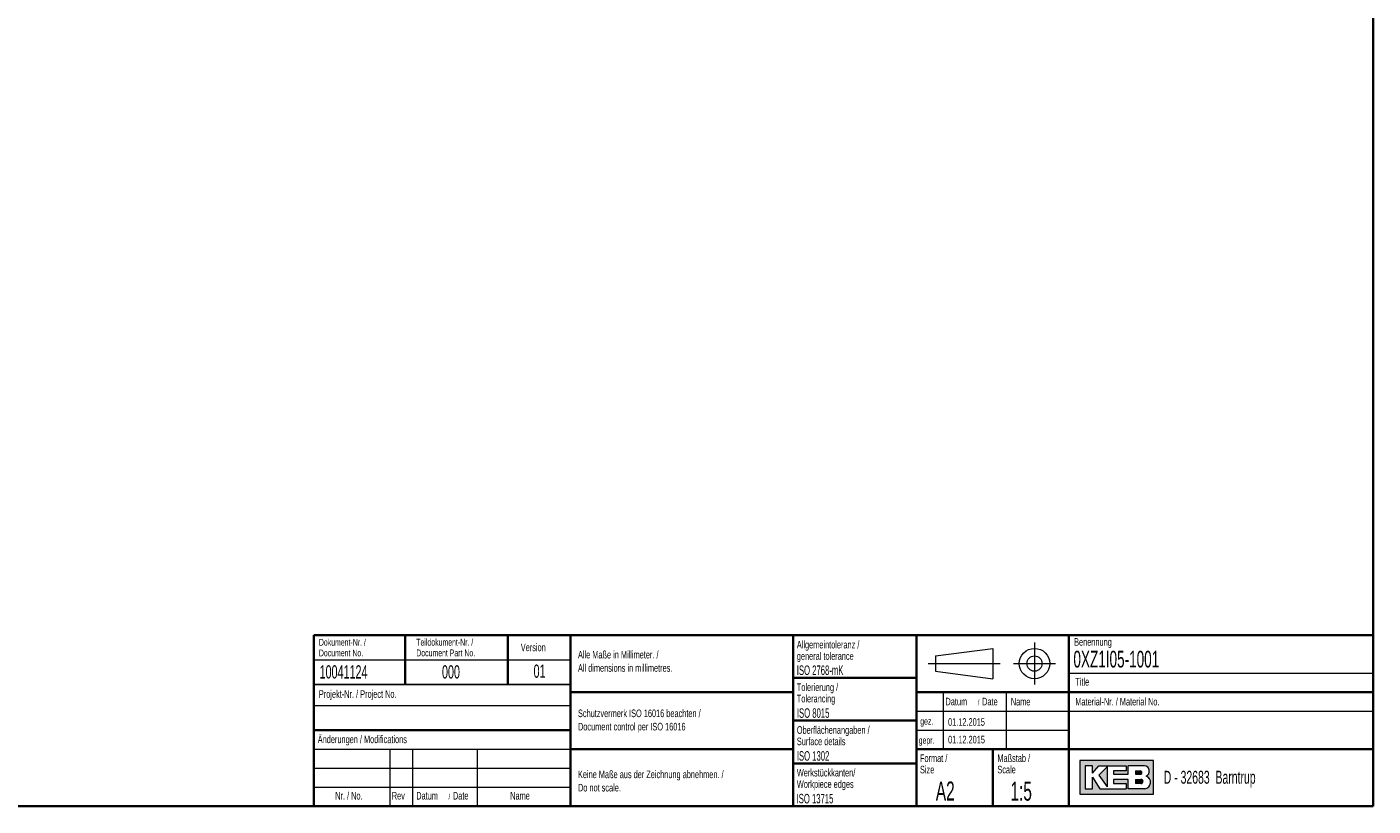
# Model space of a CAD drawing. Header units: millimetres. Extents: x 16 to 577, y 6 to 416.
# Tile 36 of 119: x 223 to 577, y 6 to 211. Entities that reach past the tile are written whole.
import ezdxf

# ---------------------------------------------------------------- set-up
doc = ezdxf.new("R2010")
doc.units = ezdxf.units.MM
doc.styles.add('SLDTEXTSTYLE0', font='TXT', dxfattribs={"width": 0.605})

msp = doc.modelspace()

# ---------------------------------------------------------------- hatches: boundary and pattern name
at = {"linetype": 'Continuous'}
h = msp.add_hatch(color=7, dxfattribs=at)
h.paths.add_polyline_path([(499.907954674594, 9.153969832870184), (519.286376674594, 9.153969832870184), (519.286376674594, 18.01267703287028), (499.907954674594, 18.01267703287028)], flags=0)
edge = h.paths.add_edge_path(flags=0)
edge.add_arc((516.7647745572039, 12.24127743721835), 1.720915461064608, -81.72003226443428, 70.17096003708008, ccw=False)
edge.add_line((517.0126039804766, 10.53830045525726), (516.9949864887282, 10.53814283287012))
edge.add_line((516.9949864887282, 10.53814283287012), (512.642346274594, 10.53814283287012))
edge.add_line((512.642346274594, 10.53814283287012), (512.642346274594, 13.02965423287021))
edge.add_line((512.642346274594, 13.02965423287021), (508.7666618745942, 13.02965423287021))
edge.add_line((508.7666618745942, 13.02965423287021), (508.7666618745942, 11.92231583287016))
edge.add_line((508.7666618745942, 11.92231583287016), (512.0886770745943, 11.92231583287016))
edge.add_line((512.0886770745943, 11.92231583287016), (512.0886770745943, 10.53814283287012))
edge.add_line((512.0886770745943, 10.53814283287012), (505.1678120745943, 10.53814283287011))
edge.add_line((505.1678120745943, 10.53814283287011), (503.229969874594, 13.58332343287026))
edge.add_line((503.229969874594, 13.58332343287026), (503.229969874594, 10.53814283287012))
edge.add_line((503.229969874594, 10.53814283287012), (501.2921276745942, 10.53814283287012))
edge.add_line((501.2921276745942, 10.53814283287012), (501.2921276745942, 16.62850403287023))
edge.add_line((501.2921276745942, 16.62850403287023), (503.229969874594, 16.62850403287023))
edge.add_line((503.229969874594, 16.62850403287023), (503.2299698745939, 14.69066183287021))
edge.add_line((503.2299698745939, 14.69066183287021), (504.8909774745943, 16.62850403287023))
edge.add_line((504.8909774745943, 16.62850403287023), (512.0886770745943, 16.62850403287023))
edge.add_line((512.0886770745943, 16.62850403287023), (512.0886770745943, 15.24433103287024))
edge.add_line((512.0886770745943, 15.24433103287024), (508.7666618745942, 15.24433103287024))
edge.add_line((508.7666618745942, 15.24433103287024), (508.7666618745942, 14.4138272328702))
edge.add_line((508.7666618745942, 14.4138272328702), (512.642346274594, 14.4138272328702))
edge.add_line((512.642346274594, 14.4138272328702), (512.642346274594, 16.62850403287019))
edge.add_line((512.642346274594, 16.62850403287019), (516.915329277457, 16.6285040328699))
edge.add_line((516.915329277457, 16.6285040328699), (516.9173285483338, 16.6285040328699))
edge.add_line((516.9173285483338, 16.6285040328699), (516.9177531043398, 16.62852469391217))
edge.add_arc((516.7179667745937, 15.17973629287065), 1.462498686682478, -64.45894120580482, 82.14849338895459, ccw=False)
msp.add_hatch(color=7, dxfattribs=at).paths.add_polyline_path([(507.1056542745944, 11.09181203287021), (507.1056542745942, 16.35166943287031), (504.8909774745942, 14.13699263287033)], flags=0)
h = msp.add_hatch(color=7, dxfattribs=at)
edge = h.paths.add_edge_path(flags=0)
edge.add_line((514.5801884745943, 14.4138272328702), (515.7397814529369, 14.4138272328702))
edge.add_arc((515.8190360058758, 14.82907913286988), 0.4227474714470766, 259.1945394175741, 460.8054605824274)
edge.add_line((515.7397814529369, 15.24433103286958), (514.5801884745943, 15.24433103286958))
edge.add_line((514.5801884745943, 15.24433103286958), (514.5801884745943, 14.4138272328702))
h = msp.add_hatch(color=7, dxfattribs=at)
edge = h.paths.add_edge_path(flags=0)
edge.add_line((514.5801884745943, 11.92231583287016), (515.9647716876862, 11.92231583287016))
edge.add_arc((515.9647716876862, 12.47598503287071), 0.5536692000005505, 270.0000000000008, 450.0000000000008)
edge.add_line((515.9647716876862, 13.02965423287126), (515.9359197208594, 13.02965423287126))
edge.add_line((515.9359197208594, 13.02965423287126), (514.5801884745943, 13.02965423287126))
edge.add_line((514.5801884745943, 13.02965423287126), (514.5801884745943, 11.92231583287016))

# ---------------------------------------------------------------- linework, layer by layer
at = {"color": 7, "linetype": 'Continuous', "lineweight": 35}
for p, q in [((577, 6), (577, 414)), ((298.4928613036, 50.9953813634), (298.4928613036, 6)), ((298.4928613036, 50.9953813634), (577, 50.9953813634)), ((322.4928613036, 50.9953813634), (322.4928613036, 37.9953813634)), ((349.4928613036, 50.9953813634), (349.4928613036, 37.9953813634)), ((365.9928613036, 50.9953813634), (365.9928613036, 5.9953813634)), ((424.4928613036, 50.9953813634), (424.4928613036, 5.9953813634)), ((456.9928613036, 50.9953813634), (456.9928613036, 5.9953813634)), ((497, 50.9953813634), (497, 5.9953813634)), ((424.4928613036, 39.7453813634), (456.9928613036, 39.7453813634)), ((365.9928613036, 35.9953813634), (424.4928613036, 35.9953813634)), ((576.9928613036, 35.9953813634), (456.9928613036, 35.9953813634)), ((424.4928613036, 28.4953813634), (456.9928613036, 28.4953813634)), ((298.4928613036, 25.9953813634), (365.9928613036, 25.9953813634)), ((365.9928613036, 20.9953813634), (424.4928613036, 20.9953813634)), ((456.9928613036, 20.9953813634), (576.9928613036, 20.9953813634)), ((476.9928613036, 20.9953813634), (476.9928613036, 5.9953813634)), ((424.4928613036, 17.2453813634), (456.9928613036, 17.2453813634)), ((31, 6), (577, 6))]:
    msp.add_line(p, q, dxfattribs=at)
at = {"color": 7, "linetype": 'Continuous', "lineweight": 18}
for p, q in [((461.9928613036, 45.4953813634), (476.9928613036, 47.4953813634)), ((476.9928613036, 47.4953813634), (476.9928613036, 39.4953813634)), ((487.9928613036, 48.9953813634), (487.9928613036, 37.9953813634)), ((298.4928613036, 44.4953813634), (365.9928613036, 44.4953813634)), ((459.9928613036, 43.4953813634), (478.9928613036, 43.4953813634)), ((461.9928613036, 45.4953813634), (461.9928613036, 41.4953813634)), ((482.4928613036, 43.4953813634), (493.4928613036, 43.4953813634)), ((461.9928613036, 41.4953813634), (476.9928613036, 39.4953813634)), ((497, 40.9953813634), (577, 40.9953813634)), ((463.9928613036, 35.9953813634), (463.9928613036, 20.9953813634)), ((480.4928613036, 35.9953813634), (480.4928613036, 20.9953813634)), ((298.4928613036, 32.4953813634), (365.9928613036, 32.4953813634)), ((456.9928613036, 30.9953813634), (576.9928613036, 30.9953813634)), ((456.9928613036, 25.9953813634), (497, 25.9953813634)), ((298.4928613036, 20.9953813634), (365.9928613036, 20.9953813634)), ((318.4928613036, 20.9953813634), (318.4928613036, 5.9953813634)), ((324.4928613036, 20.9953813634), (324.4928613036, 5.9953813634)), ((341.4928613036, 20.9953813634), (341.4928613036, 5.9953813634)), ((519.2863766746, 18.0126770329), (499.9079546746, 18.0126770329)), ((499.9079546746, 18.0126770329), (499.9079546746, 9.1539698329)), ((519.2863766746, 9.1539698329), (519.2863766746, 18.0126770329)), ((298.4928613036, 15.9953813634), (365.9928613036, 15.9953813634)), ((503.2299698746, 16.6285040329), (501.2921276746, 16.6285040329)), ((501.2921276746, 16.6285040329), (501.2921276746, 10.5381428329)), ((503.2299698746, 14.6906618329), (504.8909774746, 16.6285040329)), ((503.2299698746, 14.6906618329), (503.2299698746, 16.6285040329)), ((504.8909774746, 16.6285040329), (512.0886770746, 16.6285040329)), ((507.1056542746, 16.3516694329), (504.8909774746, 14.1369926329)), ((507.1056542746, 16.3516694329), (507.1056542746, 11.0918120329)), ((508.7666618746, 15.2443310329), (508.7666618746, 14.4138272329)), ((512.0886770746, 15.2443310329), (508.7666618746, 15.2443310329)), ((508.7666618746, 14.4138272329), (512.6423462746, 14.4138272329)), ((512.0886770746, 16.6285040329), (512.0886770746, 15.2443310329)), ((516.9153292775, 16.6285040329), (512.6423462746, 16.6285040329)), ((512.6423462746, 14.4138272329), (512.6423462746, 16.6285040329)), ((514.5801884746, 15.2443310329), (515.7397814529, 15.2443310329)), ((514.5801884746, 15.2443310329), (514.5801884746, 14.4138272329)), ((514.5801884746, 14.4138272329), (515.7397814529, 14.4138272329)), ((516.9153292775, 16.6285040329), (516.9173285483, 16.6285040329)), ((516.9153292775, 16.6285040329), (516.9173285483, 16.6285040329)), ((516.9173285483, 16.6285040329), (516.9177531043, 16.6285246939)), ((516.9173285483, 16.6285040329), (516.9177531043, 16.6285246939)), ((298.4928613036, 10.9953813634), (365.9928613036, 10.9953813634)), ((503.2299698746, 10.5381428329), (503.2299698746, 13.5833234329)), ((503.2299698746, 13.5833234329), (505.1678120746, 10.5381428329)), ((504.8909774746, 14.1369926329), (507.1056542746, 11.0918120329)), ((508.7666618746, 13.0296542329), (508.7666618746, 11.9223158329)), ((512.6423462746, 13.0296542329), (508.7666618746, 13.0296542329)), ((508.7666618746, 11.9223158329), (512.0886770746, 11.9223158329)), ((512.0886770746, 11.9223158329), (512.0886770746, 10.5381428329)), ((512.6423462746, 10.5381428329), (512.6423462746, 13.0296542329)), ((514.5801884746, 13.0296542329), (515.9647716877, 13.0296542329)), ((514.5801884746, 13.0296542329), (514.5801884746, 11.9223158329)), ((515.9647716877, 11.9223158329), (514.5801884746, 11.9223158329)), ((515.9359197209, 13.0296542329), (515.9647716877, 13.0296542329)), ((499.9079546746, 9.1539698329), (519.2863766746, 9.1539698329)), ((501.2921276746, 10.5381428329), (503.2299698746, 10.5381428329)), ((505.1678120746, 10.5381428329), (512.0886770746, 10.5381428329)), ((516.9949864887, 10.5381428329), (512.6423462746, 10.5381428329)), ((516.9949864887, 10.5381428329), (517.0126039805, 10.5383004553)), ((516.9949864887, 10.5381428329), (517.0126039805, 10.5383004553))]:
    msp.add_line(p, q, dxfattribs=at)
at = {"color": 7, "linetype": 'Continuous', "lineweight": 25}
msp.add_line((298.4928613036, 37.9953813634), (365.9928613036, 37.9953813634), dxfattribs=at)
at = {"color": 7, "linetype": 'Continuous', "lineweight": 18}
for radius in [3.999999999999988, 1.999999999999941]:
    msp.add_circle((487.9928613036, 43.4953813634), radius, dxfattribs=at)
for centre, radius, start, end in [((515.8190360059, 14.8290791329), 0.4227474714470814, 259.1945394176, 100.8054605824), ((516.7179667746, 15.1797362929), 1.462498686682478, 295.5410587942, 82.148493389), ((515.9647716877, 12.4759850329), 0.5536692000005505, 270, 90), ((516.7647745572, 12.2412774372), 1.720915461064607, 278.2799677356, 70.1709600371)]:
    msp.add_arc(centre, radius, start, end, dxfattribs=at)

# ---------------------------------------------------------------- texts
at = {"color": 7, "linetype": 'Continuous', "lineweight": 0, "style": 'SLDTEXTSTYLE0'}
for s, insert, char_height, attachment_point in [('Dokument-Nr. /', (299.846825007, 49.9844976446), 1.8, 1), ('Teildokument-Nr. /', (325.4482503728, 50.0027006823), 1.8, 1), ('Allgemeintoleranz /', (425.4972467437, 49.4738233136), 2, 1), ('Benennung', (498.4021021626, 50.1819661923), 2, 1), ('Document No.', (299.846825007, 47.1844977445), 1.8, 1), ('Document Part No.', (325.4482503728, 47.2027007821), 1.8, 1), ('Version', (352.9213696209, 48.7555298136), 2, 1), ('Alle Maße in Millimeter. /', (367.9568113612, 46.8383985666), 2, 1), ('general tolerance', (425.4972467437, 46.4738232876), 2, 1), ('0XZ1I05-1001', (498.2149024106, 46.8597352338), 4.4, 1), ('10041124', (300.0225687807, 43.053463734), 3.5, 1), ('000', (332.2038735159, 43.053463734), 3.5, 1), ('01', (357.8612110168, 43.2480937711), 3.5, 2), ('All dimensions in millimetres.', (367.9568113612, 43.3383984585), 2, 1), ('ISO 2768-mK', (425.4869551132, 42.9886101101), 2.5, 1), ('Title', (498.7097886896, 39.7005240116), 2, 1), ('Projekt-Nr. / Project No.', (299.8382325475, 36.4788280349), 2, 1), ('Tolerierung /', (425.4951449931, 38.2739266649), 2, 1), ('Tolerancing', (425.4951449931, 35.2739266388), 2, 1), ('Datum', (464.5790232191, 34.4996270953), 2, 1), ('/', (473.0620091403, 33.9995376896), 1.5, 1), ('Date', (474.2182593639, 34.4996270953), 2, 1), ('Name', (481.7628954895, 34.4747693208), 2, 1), ('Material-Nr. / Material No.', (498.7097886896, 34.4747693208), 2, 1), ('Schutzvermerk ISO 16016 beachten /', (367.9568113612, 31.4011909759), 2, 1), ('ISO 8015', (425.5206275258, 31.7283537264), 2.5, 1), ('gez.', (457.9399205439, 29.2282734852), 1.8, 1), ('01.12.2015', (465.2604381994, 29.1263001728), 2, 1), ('Änderungen / Modifications', (299.5459690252, 24.5572909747), 2, 1), ('Document control per ISO 16016', (367.9568113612, 27.9011908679), 2, 1), ('Oberflächenangaben /', (425.49562547, 27.0186103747), 2, 1), ('Surface details', (425.49562547, 24.0186103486), 2, 1), ('gepr.', (457.5374563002, 24.2072784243), 1.8, 1), ('01.12.2015', (465.2669177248, 24.4888874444), 2, 1), ('ISO 1302', (425.4966950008, 20.4483317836), 2.5, 1), ('Format /', (457.871871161, 19.6022871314), 2, 1), ('Maßstab /', (478.224325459, 19.6022868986), 2, 1), ('Keine Maße aus der Zeichnung abnehmen. /', (367.9568113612, 15.3467204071), 2, 1), ('Werkstückkanten/', (425.501936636, 15.7860182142), 2, 1), ('Size', (457.871871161, 16.6022871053), 2, 1), ('Scale', (478.224325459, 16.6022868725), 2, 1), ('D - 32683  Barntrup', (521.9605696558, 15.2842041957), 3.4, 1), ('Do not scale.', (367.9568113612, 11.8467202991), 2, 1), ('Workpiece edges', (425.501936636, 12.7860181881), 2, 1), ('A2', (462.0495312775, 12.4580035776), 5, 1), ('1:5', (481.6761622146, 12.4223131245), 5, 1), ('Nr. / No.', (304.1293160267, 9.7243863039), 2, 1), ('Rev', (319.0111904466, 9.7243863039), 2, 1), ('Datum', (325.439070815, 9.7243863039), 2, 1), ('/', (333.9220567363, 9.2242968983), 1.5, 1), ('Date', (335.0783069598, 9.7243863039), 2, 1), ('Name', (350.1428305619, 9.7243863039), 2, 1), ('ISO 13715', (425.4401339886, 9.2114236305), 2.5, 1)]:
    msp.add_mtext(s, dxfattribs=dict(at, insert=insert, char_height=char_height, attachment_point=attachment_point))

doc.saveas('drawing.dxf')
